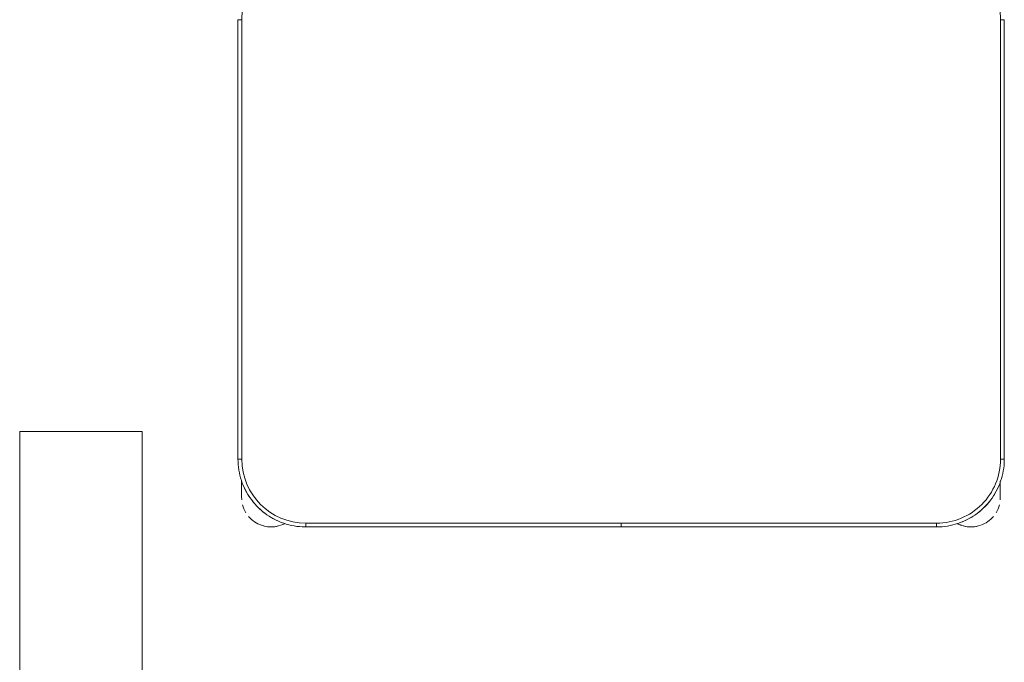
# Model space of a CAD drawing. Header units: metres. Extents: x 3 to 43.5, y -74 to -48.5.
# Tile 81 of 209: x 38.479 to 39.25, y -59.133 to -58.63. Entities that reach past the tile are written whole.
import ezdxf

# ---------------------------------------------------------------- set-up
doc = ezdxf.new("R2010")
doc.units = ezdxf.units.M
for name, color, linetype, lineweight in [('A-GENM', 7, 'Continuous', 18), ('E-LITE-EQPM', 7, 'Continuous', 18), ('I-FURN', 7, 'Continuous', 18)]:
    doc.layers.add(name, color=color, linetype=linetype, lineweight=lineweight)

# ---------------------------------------------------------------- blocks, each defined once
blk = doc.blocks.new('ConjuntoParaAlunoTamanho6 - CJA06_ConjuntoParaAlunoTamanho6-V31-1PAV - FRIGORÍFICA')
at = {"layer": 'I-FURN', "color": 253, "true_color": 0xaaaaaa}
for p, q in [((-0.2999999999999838, 0.01196651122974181), (-0.2999999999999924, -0.332033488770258)), ((-0.2999999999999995, 0.01196651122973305), (-0.2969999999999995, 0.01196651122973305)), ((-0.2999999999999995, 0.01196651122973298), (-0.3000000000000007, -0.3320334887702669)), ((0.3000000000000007, 0.01196651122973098), (0.2970000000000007, 0.01196651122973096)), ((0.3000000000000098, -0.332033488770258), (0.3000000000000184, 0.01196651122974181)), ((0.2999999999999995, -0.3320334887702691), (0.3000000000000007, 0.01196651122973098)), ((-0.3000000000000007, -0.332033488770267), (-0.2970000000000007, -0.3320334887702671)), ((0.2999999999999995, -0.3320334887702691), (0.2969999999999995, -0.3320334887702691)), ((-0.2971250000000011, -0.3483454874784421), (-0.2971250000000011, -0.353940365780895)), ((-0.2971250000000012, -0.348683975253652), (-0.2971250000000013, -0.3620284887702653)), ((0.2968749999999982, -0.3533475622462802), (0.2968749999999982, -0.3492015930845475)), ((0.2968749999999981, -0.3620284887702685), (0.2968749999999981, -0.3496064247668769)), ((-0.2971250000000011, -0.3570493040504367), (-0.2971250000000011, -0.3620284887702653)), ((0.2968749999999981, -0.3620284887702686), (0.2968749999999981, -0.3570493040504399)), ((-0.247000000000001, -0.3850334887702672), (-0.247000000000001, -0.3820334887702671)), ((-0.2469999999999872, -0.3850334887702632), (-4.999999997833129e-05, -0.3850334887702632)), ((-0.2470000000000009, -0.3850334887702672), (-5.000000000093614e-05, -0.3850334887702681)), ((-5.000000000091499e-05, -0.382033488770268), (-5.000000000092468e-05, -0.3850334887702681)), ((4.999999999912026e-05, -0.3850334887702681), (4.999999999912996e-05, -0.382033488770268)), ((5.000000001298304e-05, -0.3850334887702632), (0.2470000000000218, -0.3850334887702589)), ((4.999999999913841e-05, -0.3850334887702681), (0.2469999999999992, -0.3850334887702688)), ((0.2469999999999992, -0.3850334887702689), (0.2469999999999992, -0.3820334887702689))]:
    blk.add_line(p, q, dxfattribs=at)
at = {"layer": 'I-FURN', "color": 253, "true_color": 0xaaaaaa, "flags": 128}
for points in [[(-0.2970000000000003, 0.01196651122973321), (-0.2970000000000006, -0.0740334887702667), (-0.2970000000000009, -0.1600334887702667), (-0.297000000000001, -0.2460334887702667), (-0.2970000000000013, -0.3320334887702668)], [(-0.2970000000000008, -0.3320334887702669), (-0.2970000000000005, -0.2460334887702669), (-0.2970000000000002, -0.1600334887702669), (-0.2969999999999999, -0.07403348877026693), (-0.2969999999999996, 0.01196651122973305)], [(0.2969999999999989, -0.3320334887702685), (0.2969999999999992, -0.2460334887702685), (0.2969999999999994, -0.1600334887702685), (0.2969999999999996, -0.07403348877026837), (0.2969999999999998, 0.01196651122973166)], [(0.2970000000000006, 0.01196651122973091), (0.2970000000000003, -0.07403348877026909), (0.297, -0.1600334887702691), (0.2969999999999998, -0.2460334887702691), (0.2969999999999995, -0.3320334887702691)], [(-0.2999999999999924, -0.332033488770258), (-0.2999576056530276, -0.3341529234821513), (-0.2998304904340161, -0.3362689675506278), (-0.2996188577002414, -0.3383782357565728), (-0.2993230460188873, -0.3404773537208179), (-0.2989435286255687, -0.3425629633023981), (-0.2984809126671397, -0.3446317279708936), (-0.2979359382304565, -0.3466803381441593), (-0.2973094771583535, -0.3487055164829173), (-0.2966025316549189, -0.350704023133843), (-0.2958162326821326, -0.3526726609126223), (-0.2949518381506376, -0.354608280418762), (-0.2940107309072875, -0.3565077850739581), (-0.2929944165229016, -0.3583681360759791), (-0.2919045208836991, -0.3601863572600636), (-0.2907427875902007, -0.3619595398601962), (-0.2895110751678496, -0.363684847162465), (-0.2882113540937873, -0.36535951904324), (-0.2868457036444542, -0.3669808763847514), (-0.2854163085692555, -0.3685463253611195), (-0.2839254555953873, -0.3700533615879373), (-0.2823755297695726, -0.3714995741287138), (-0.2807690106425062, -0.3728826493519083), (-0.2791084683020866, -0.3742003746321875), (-0.2773965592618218, -0.3754506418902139), (-0.2756360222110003, -0.3766314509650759), (-0.2738296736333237, -0.3777409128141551), (-0.2719804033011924, -0.3787772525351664), (-0.2700911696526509, -0.379738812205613), (-0.2681649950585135, -0.3806240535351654), (-0.2662049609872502, -0.3814315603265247), (-0.264214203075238, -0.3821600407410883), (-0.2621959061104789, -0.3828083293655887), (-0.260153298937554, -0.3833753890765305), (-0.2580896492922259, -0.3838603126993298), (-0.2560082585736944, -0.38426232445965), (-0.2539124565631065, -0.3845807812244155), (-0.2518055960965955, -0.3848151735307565), (-0.2496910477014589, -0.3849651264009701), (-0.2475721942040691, -0.3850303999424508), (-0.2469999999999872, -0.3850334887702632)], [(0.2470000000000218, -0.3850334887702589), (0.2491194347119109, -0.3849910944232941), (0.251235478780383, -0.3848639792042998), (0.253344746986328, -0.3846523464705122), (0.2554438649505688, -0.3843565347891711), (0.2575294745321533, -0.3839770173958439), (0.2595982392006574, -0.3835144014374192), (0.2616468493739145, -0.3829694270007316), (0.2636720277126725, -0.3823429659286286), (0.2656705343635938, -0.3816360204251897), (0.2676391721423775, -0.3808497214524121), (0.2695747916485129, -0.3799853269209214), (0.2714742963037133, -0.3790442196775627), (0.2733346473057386, -0.378027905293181), (0.2751528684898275, -0.3769380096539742), (0.2769260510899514, -0.3757762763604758), (0.2786513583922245, -0.3745445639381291), (0.2803260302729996, -0.3732448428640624), (0.2819473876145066, -0.3718791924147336), (0.2835128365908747, -0.3704497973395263), (0.2850198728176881, -0.3689589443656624), (0.2864660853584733, -0.367409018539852), (0.2878491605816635, -0.3658024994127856), (0.2891668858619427, -0.3641419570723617), (0.2904171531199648, -0.3624300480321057), (0.2915979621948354, -0.3606695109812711), (0.2927074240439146, -0.3588631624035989), (0.2937437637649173, -0.3570138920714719), (0.2947053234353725, -0.3551246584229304), (0.2955905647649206, -0.353198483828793), (0.2963980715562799, -0.351238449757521), (0.2971265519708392, -0.3492476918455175), (0.2977748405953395, -0.347229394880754), (0.2983419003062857, -0.3451867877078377), (0.2988268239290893, -0.3431231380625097), (0.2992288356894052, -0.3410417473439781), (0.2995472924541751, -0.3389459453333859), (0.2997816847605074, -0.3368390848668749), (0.2999316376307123, -0.3347245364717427), (0.299996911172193, -0.3326056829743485), (0.3000000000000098, -0.332033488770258)], [(-0.2971249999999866, -0.3490694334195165), (-0.2971249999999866, -0.3497265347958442), (-0.2971249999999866, -0.3503761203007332), (-0.2971249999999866, -0.3510171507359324), (-0.2971249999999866, -0.351648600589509), (-0.2971249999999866, -0.3522694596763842), (-0.2971249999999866, -0.3528787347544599), (-0.2971249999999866, -0.353475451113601), (-0.2971249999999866, -0.3540586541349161), (-0.2971249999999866, -0.3546274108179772), (-0.2971249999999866, -0.3551808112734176), (-0.2971249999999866, -0.3557179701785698), (-0.2971249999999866, -0.356238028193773), (-0.2971249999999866, -0.3567401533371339), (-0.2971249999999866, -0.3572235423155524), (-0.2971249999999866, -0.3576874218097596), (-0.2971249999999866, -0.3581310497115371), (-0.2971249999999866, -0.3585537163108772), (-0.2971249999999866, -0.3589547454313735), (-0.2971249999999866, -0.3593334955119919), (-0.2971249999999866, -0.3596893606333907), (-0.2971249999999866, -0.3600217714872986), (-0.2971249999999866, -0.3603301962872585), (-0.2971249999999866, -0.3606141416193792), (-0.2971249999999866, -0.3608731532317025), (-0.2971249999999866, -0.3611068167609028), (-0.2971249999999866, -0.3613147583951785), (-0.2971249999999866, -0.3614966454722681), (-0.2971249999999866, -0.3616521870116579), (-0.2971249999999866, -0.3617811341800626), (-0.2971249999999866, -0.361883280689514), (-0.2971249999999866, -0.3619584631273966), (-0.2971249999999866, -0.3620065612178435), (-0.2971249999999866, -0.3620274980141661)], [(0.296875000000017, -0.3620284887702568), (0.296875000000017, -0.3620148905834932), (0.296875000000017, -0.3619741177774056), (0.296875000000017, -0.3619062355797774), (0.296875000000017, -0.3618113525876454), (0.296875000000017, -0.3616896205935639), (0.296875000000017, -0.3615412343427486), (0.296875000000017, -0.361366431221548), (0.296875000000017, -0.361165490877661), (0.296875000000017, -0.3609387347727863), (0.296875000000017, -0.3606865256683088), (0.296875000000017, -0.3604092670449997), (0.296875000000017, -0.3601074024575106), (0.296875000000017, -0.3597814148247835), (0.296875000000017, -0.3594318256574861), (0.296875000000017, -0.3590591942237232), (0.296875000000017, -0.3586641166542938), (0.296875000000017, -0.3582472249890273), (0.296875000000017, -0.3578091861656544), (0.296875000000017, -0.3573507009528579), (0.296875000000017, -0.3568725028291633), (0.296875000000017, -0.3563753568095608), (0.296875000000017, -0.3558600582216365), (0.296875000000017, -0.3553274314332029), (0.296875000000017, -0.3547783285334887), (0.296875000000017, -0.3542136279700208), (0.296875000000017, -0.3536342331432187), (0.296875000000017, -0.3530410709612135), (0.296875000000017, -0.3524350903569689), (0.296875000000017, -0.3518172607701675), (0.296875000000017, -0.3511885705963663), (0.296875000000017, -0.350550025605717), (0.296875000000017, -0.3499026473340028)], [(-0.2470000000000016, -0.3820334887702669), (-0.1235000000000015, -0.3820334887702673), (-1.410754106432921e-15, -0.3820334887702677), (0.1234999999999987, -0.382033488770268), (0.2469999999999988, -0.3820334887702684)], [(-5.000000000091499e-05, -0.382033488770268), (-0.06178750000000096, -0.3820334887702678), (-0.123525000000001, -0.3820334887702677), (-0.185262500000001, -0.3820334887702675), (-0.247000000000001, -0.3820334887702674)], [(0.2469999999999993, -0.3820334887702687), (0.1852624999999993, -0.3820334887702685), (0.1235249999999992, -0.3820334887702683), (0.06178749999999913, -0.3820334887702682), (4.999999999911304e-05, -0.382033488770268)]]:
    blk.add_lwpolyline(points, dxfattribs=at)
at = {"layer": 'I-FURN', "color": 253, "true_color": 0xaaaaaa}
for centre, radius, start, end in [((-0.2470000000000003, 0.01196651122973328), 0.05000000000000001, 89.99999999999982, 179.9999999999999), ((-0.2469999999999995, 0.01196651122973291), 0.05, 90.00000000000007, 180.0000000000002), ((0.2469999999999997, 0.01196651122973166), 0.05000000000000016, 359.9999999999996, 89.9999999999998), ((0.2470000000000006, 0.01196651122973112), 0.05000000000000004, 1.399444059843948e-13, 90.00000000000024), ((-0.2470000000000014, -0.3320334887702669), 0.04999999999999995, 179.9999999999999, 269.9999999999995), ((-0.2470000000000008, -0.3320334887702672), 0.04999999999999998, 180.0000000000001, 270.0000000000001), ((0.2469999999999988, -0.3320334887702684), 0.05000000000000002, 269.9999999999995, 359.9999999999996), ((0.2469999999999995, -0.3320334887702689), 0.04999999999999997, 269.9999999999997, 2.289999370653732e-13), ((-0.2470000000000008, -0.3320334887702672), 0.05299999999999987, 202.4999999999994, 212.6999341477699), ((0.2469999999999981, -0.3320334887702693), 0.05299999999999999, 327.3000660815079, 337.4999999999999), ((0.2469999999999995, -0.3320334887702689), 0.05300000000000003, 327.3000660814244, 337.4999999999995), ((-0.2741250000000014, -0.3620284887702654), 0.02300000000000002, 179.9999999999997, 184.4122407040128), ((0.273874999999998, -0.3620284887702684), 0.02299999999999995, 355.5878378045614, 359.9999999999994), ((-0.2741250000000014, -0.3620284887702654), 0.02300000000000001, 194.4631325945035, 211.2974831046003), ((-0.2470000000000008, -0.3320334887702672), 0.05299999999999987, 217.6887806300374, 233.1496434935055), ((0.2469999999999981, -0.3320334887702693), 0.05299999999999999, 307.1606955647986, 323.1496437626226), ((0.2469999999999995, -0.3320334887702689), 0.05300000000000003, 307.1606955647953, 323.1496437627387), ((0.273874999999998, -0.3620284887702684), 0.02299999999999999, 328.7027881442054, 345.5367852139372), ((-0.2741250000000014, -0.3620284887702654), 0.02299999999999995, 220.158454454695, 250.9892067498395), ((-0.2470000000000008, -0.3320334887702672), 0.05299999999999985, 237.3000661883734, 247.4999999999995), ((0.2469999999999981, -0.3320334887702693), 0.05299999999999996, 292.4999999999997, 302.6999340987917), ((0.2469999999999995, -0.3320334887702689), 0.05300000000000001, 292.4999999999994, 302.6999340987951), ((0.273874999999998, -0.3620284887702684), 0.02299999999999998, 289.647162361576, 320.1064537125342), ((-0.2741250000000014, -0.3620284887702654), 0.02300000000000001, 241.2989573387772, 287.9999999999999), ((-0.2741250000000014, -0.3620284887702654), 0.02300000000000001, 255.5330843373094, 284.4669156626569), ((-0.2741250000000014, -0.3620284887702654), 0.02299999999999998, 289.647162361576, 297.8592504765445), ((-0.2470000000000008, -0.3320334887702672), 0.05299999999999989, 269.662456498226, 269.9999999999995), ((0.273874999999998, -0.3620284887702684), 0.02299999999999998, 242.370012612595, 250.9892067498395), ((0.273874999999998, -0.3620284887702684), 0.02300000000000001, 243.5377194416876, 287.9999999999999), ((0.273874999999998, -0.3620284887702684), 0.02300000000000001, 255.5330843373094, 284.4669156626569)]:
    blk.add_arc(centre, radius, start, end, dxfattribs=at)
blk = doc.blocks.new('63_PHILIPS_Pacific LED_WT460C L700 - 1xLED23S_840 NB-V99-1PAV - FRIGORÍFICA')
at = {"layer": 'A-GENM', "color": 253, "true_color": 0xaaaaaa}
for p, q in [((-0.04801624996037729, -0.6000000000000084), (-0.04801624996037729, 0.5999999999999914)), ((-0.04801624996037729, 0.5999999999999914), (0.04798375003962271, 0.5999999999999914)), ((-0.04801624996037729, -0.6000000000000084), (-0.04801624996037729, 0.5999999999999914)), ((-0.04801624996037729, 0.5999999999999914), (0.04798375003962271, 0.5999999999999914)), ((0.04798375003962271, 0.5999999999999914), (0.04798375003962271, -0.6000000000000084)), ((0.04798375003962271, 0.5999999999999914), (0.04798375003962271, -0.6000000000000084))]:
    blk.add_line(p, q, dxfattribs=at)
blk = doc.blocks.new('4 GRE - ESCOLA DE CINEMA E AUDIOVISUAL CINE REX R07_rvt-1-1PAV - FRIGORÍFICA')
at = {"layer": 'E-LITE-EQPM', "color": 253, "lineweight": 18, "true_color": 0xaaaaaa}
blk.add_blockref('63_PHILIPS_Pacific LED_WT460C L700 - 1xLED23S_840 NB-V99-1PAV - FRIGORÍFICA', (38.52733924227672, -59.55278034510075), dxfattribs=at)
at = {"layer": 'I-FURN', "color": 253, "lineweight": 18, "true_color": 0xaaaaaa}
blk.add_blockref('ConjuntoParaAlunoTamanho6 - CJA06_ConjuntoParaAlunoTamanho6-V31-1PAV - FRIGORÍFICA', (38.95024112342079, -58.64244030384), dxfattribs=at)

msp = doc.modelspace()

# ---------------------------------------------------------------- block references
at = {"lineweight": 5}
msp.add_blockref('4 GRE - ESCOLA DE CINEMA E AUDIOVISUAL CINE REX R07_rvt-1-1PAV - FRIGORÍFICA', (0, 0), dxfattribs=at)

doc.saveas('drawing.dxf')
